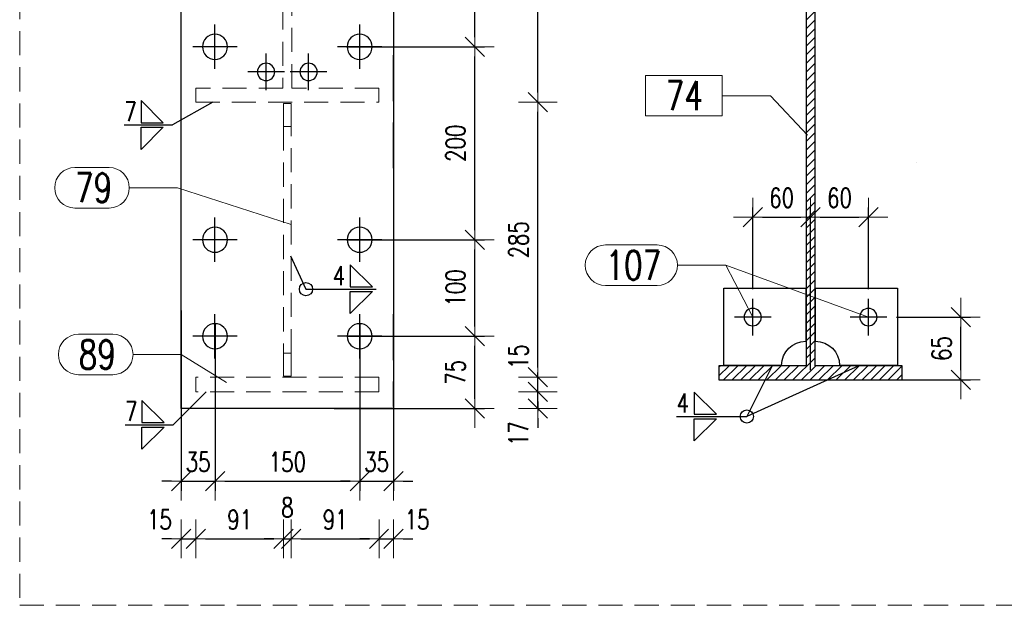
# Model space of a CAD drawing. Header units: millimetres. Extents: x 3536 to 4290, y 11030 to 11491.
# Tile 95 of 102: x 4110 to 4212, y 11176 to 11236. Entities that reach past the tile are written whole.
import ezdxf

# ---------------------------------------------------------------- set-up
doc = ezdxf.new("R2010")
doc.units = ezdxf.units.MM
doc.header["$LTSCALE"] = 10
doc.linetypes.add('HIDDEN', pattern=[0.375, 0.25, -0.125])
doc.linetypes.add('MITTE', pattern=[2, 1.25, -0.25, 0.25, -0.25])
doc.layers.get('Defpoints').update_dxf_attribs({"color": 1})
for name, color, linetype, lineweight in [('PS_DIM', 4, 'Continuous', 13), ('PS_Hatch', 3, 'Continuous', 9), ('PS_Hidden', 2, 'HIDDEN', 9), ('PS_Pos', 1, 'Continuous', 15), ('PS_SOLID', 7, 'Continuous', 30)]:
    doc.layers.add(name, color=color, linetype=linetype, lineweight=lineweight)
doc.layers.add('PS_MID', color=5, linetype='MITTE')
doc.layers.add('PS_WELD', color=1, linetype='Continuous')
doc.styles.add('simplex', font='simplex.shx', dxfattribs={"width": 0.75})
doc.dimstyles.new('1_10_PRZ', dxfattribs={"dimtxt": 2, "dimasz": 1, "dimexe": 2, "dimexo": 5, "dimgap": 1, "dimtad": 1, "dimdec": 0, "dimlfac": 10, "dimtxsty": 'simplex', "dimblk": 'dimznak', "dimcen": 2, "dimse1": 1, "dimse2": 1, "dimclrt": 3, "dimadec": 1, "dimazin": 0, "dimtfac": 1, "dimtdec": 0, "dimtix": 1, "dimtmove": 2, "dimatfit": 3, "dimldrblk": 'dim-grot', "dimfxl": 1, "dimarcsym": 0})
doc.dimstyles.new('1_10_SC', dxfattribs={"dimtxt": 2, "dimasz": 1, "dimexe": 1, "dimexo": 1, "dimgap": 1, "dimtad": 1, "dimdec": 0, "dimlfac": 10, "dimtxsty": 'simplex', "dimblk": 'dimznak', "dimcen": 2, "dimclrd": 256, "dimclre": 256, "dimclrt": 3, "dimadec": 1, "dimazin": 0, "dimtfac": 1, "dimtdec": 0, "dimtix": 1, "dimtmove": 2, "dimatfit": 3, "dimldrblk": 'dim-grot', "dimfxl": 1, "dimarcsym": 0})

# ---------------------------------------------------------------- blocks, each defined once
blk = doc.blocks.new('dimznak')
at = {"color": 0}
for points in [[(0, 2), (0, -2)], [(-2, 0), (2, 0)]]:
    blk.add_lwpolyline(points, dxfattribs=at)
at = {"color": 2}
blk.add_lwpolyline([(1, 1), (-1, -1)], dxfattribs=at)
blk = doc.blocks.new('*D203')
at = {"layer": 'Defpoints', "color": 0, "transparency": 16777216}
for p in [(4126.93, 11207.07), (4130.43, 11205.71), (4130.43, 11188.38)]:
    blk.add_point(p, dxfattribs=at)
at = {"layer": 'PS_DIM', "lineweight": -2, "transparency": 16777216}
for p, q in [((4126.93, 11206.07), (4126.93, 11187.38)), ((4130.43, 11204.71), (4130.43, 11187.38)), ((4125.93, 11188.38), (4124.93, 11188.38)), ((4126.93, 11188.38), (4130.43, 11188.38)), ((4131.43, 11188.38), (4132.43, 11188.38))]:
    blk.add_line(p, q, dxfattribs=at)
blk.add_blockref('dimznak', (4126.93, 11188.38), dxfattribs=at)
at = {"layer": 'PS_DIM', "lineweight": -2, "transparency": 16777216, "rotation": 180}
blk.add_blockref('dimznak', (4130.43, 11188.38), dxfattribs=at)
at = {"layer": 'PS_DIM', "color": 3, "transparency": 16777216, "insert": (4128.68, 11190.38), "char_height": 2, "attachment_point": 5, "style": 'simplex'}
blk.add_mtext('35', dxfattribs=at)
blk = doc.blocks.new('dim-grot')
blk.add_hatch(color=256).paths.add_polyline_path([(0, 0), (-2, 0.5), (-2, -0.5)])
blk.add_lwpolyline([(0, 0), (-2, 0.5), (-2, -0.5), (0, 0)])
blk = doc.blocks.new('*D204')
at = {"layer": 'Defpoints', "color": 0, "transparency": 16777216}
for p in [(4130.43, 11205.71), (4145.43, 11205.71), (4145.43, 11188.38)]:
    blk.add_point(p, dxfattribs=at)
at = {"layer": 'PS_DIM', "lineweight": -2, "transparency": 16777216}
for p, q in [((4130.43, 11204.71), (4130.43, 11187.38)), ((4145.43, 11204.71), (4145.43, 11187.38)), ((4131.43, 11188.38), (4144.43, 11188.38))]:
    blk.add_line(p, q, dxfattribs=at)
at = {"layer": 'PS_DIM', "lineweight": -2, "transparency": 16777216, "rotation": 180}
blk.add_blockref('dimznak', (4130.43, 11188.38), dxfattribs=at)
at = {"layer": 'PS_DIM', "lineweight": -2, "transparency": 16777216}
blk.add_blockref('dimznak', (4145.43, 11188.38), dxfattribs=at)
at = {"layer": 'PS_DIM', "color": 3, "transparency": 16777216, "insert": (4137.93, 11190.38), "char_height": 2, "attachment_point": 5, "style": 'simplex'}
blk.add_mtext('150', dxfattribs=at)
blk = doc.blocks.new('*D205')
at = {"layer": 'Defpoints', "color": 0, "transparency": 16777216}
for p in [(4145.43, 11205.71), (4148.93, 11205.71), (4148.93, 11188.38)]:
    blk.add_point(p, dxfattribs=at)
at = {"layer": 'PS_DIM', "lineweight": -2, "transparency": 16777216}
for p, q in [((4145.43, 11204.71), (4145.43, 11187.38)), ((4148.93, 11204.71), (4148.93, 11187.38)), ((4144.43, 11188.38), (4143.43, 11188.38)), ((4145.43, 11188.38), (4148.93, 11188.38)), ((4149.93, 11188.38), (4150.93, 11188.38))]:
    blk.add_line(p, q, dxfattribs=at)
blk.add_blockref('dimznak', (4145.43, 11188.38), dxfattribs=at)
at = {"layer": 'PS_DIM', "lineweight": -2, "transparency": 16777216, "rotation": 180}
blk.add_blockref('dimznak', (4148.93, 11188.38), dxfattribs=at)
at = {"layer": 'PS_DIM', "color": 3, "transparency": 16777216, "insert": (4147.18, 11190.38), "char_height": 2, "attachment_point": 5, "style": 'simplex'}
blk.add_mtext('35', dxfattribs=at)
blk = doc.blocks.new('*D206')
at = {"layer": 'Defpoints', "color": 0, "transparency": 16777216}
for p in [(4126.93, 11202.48), (4128.43, 11199.16), (4128.43, 11182.4)]:
    blk.add_point(p, dxfattribs=at)
at = {"layer": 'PS_DIM', "color": 0, "lineweight": -2, "transparency": 16777216}
for p, q in [((4125.93, 11182.4), (4124.93, 11182.4)), ((4126.93, 11182.4), (4128.43, 11182.4)), ((4129.43, 11182.4), (4130.43, 11182.4))]:
    blk.add_line(p, q, dxfattribs=at)
blk.add_blockref('dimznak', (4126.93, 11182.4), dxfattribs=at)
at = {"layer": 'PS_DIM', "color": 0, "lineweight": -2, "transparency": 16777216, "rotation": 180}
blk.add_blockref('dimznak', (4128.43, 11182.4), dxfattribs=at)
at = {"layer": 'PS_DIM', "color": 3, "transparency": 16777216, "insert": (4124.67, 11184.4), "char_height": 2, "attachment_point": 5, "style": 'simplex'}
blk.add_mtext('15', dxfattribs=at)
blk = doc.blocks.new('*D207')
at = {"layer": 'Defpoints', "color": 0, "transparency": 16777216}
for p in [(4137.53, 11205.35), (4128.43, 11199.16), (4137.53, 11182.4)]:
    blk.add_point(p, dxfattribs=at)
at = {"layer": 'PS_DIM', "color": 0, "lineweight": -2, "transparency": 16777216}
blk.add_line((4129.43, 11182.4), (4136.53, 11182.4), dxfattribs=at)
at = {"layer": 'PS_DIM', "color": 0, "lineweight": -2, "transparency": 16777216, "rotation": 180}
blk.add_blockref('dimznak', (4128.43, 11182.4), dxfattribs=at)
at = {"layer": 'PS_DIM', "color": 0, "lineweight": -2, "transparency": 16777216}
blk.add_blockref('dimznak', (4137.53, 11182.4), dxfattribs=at)
at = {"layer": 'PS_DIM', "color": 3, "transparency": 16777216, "insert": (4132.98, 11184.4), "char_height": 2, "attachment_point": 5, "style": 'simplex'}
blk.add_mtext('91', dxfattribs=at)
blk = doc.blocks.new('*D208')
at = {"layer": 'Defpoints', "color": 0, "transparency": 16777216}
for p in [(4137.53, 11205.35), (4138.33, 11205.35), (4138.33, 11182.4)]:
    blk.add_point(p, dxfattribs=at)
at = {"layer": 'PS_DIM', "color": 0, "lineweight": -2, "transparency": 16777216}
for p, q in [((4136.53, 11182.4), (4135.53, 11182.4)), ((4137.53, 11182.4), (4138.33, 11182.4)), ((4139.33, 11182.4), (4140.33, 11182.4))]:
    blk.add_line(p, q, dxfattribs=at)
blk.add_blockref('dimznak', (4137.53, 11182.4), dxfattribs=at)
at = {"layer": 'PS_DIM', "color": 0, "lineweight": -2, "transparency": 16777216, "rotation": 180}
blk.add_blockref('dimznak', (4138.33, 11182.4), dxfattribs=at)
at = {"layer": 'PS_DIM', "color": 3, "transparency": 16777216, "insert": (4137.93, 11185.67), "char_height": 2, "attachment_point": 5, "style": 'simplex'}
blk.add_mtext('8', dxfattribs=at)
blk = doc.blocks.new('*D209')
at = {"layer": 'Defpoints', "color": 0, "transparency": 16777216}
for p in [(4138.33, 11205.35), (4147.43, 11199.16), (4147.43, 11182.4)]:
    blk.add_point(p, dxfattribs=at)
at = {"layer": 'PS_DIM', "color": 0, "lineweight": -2, "transparency": 16777216}
blk.add_line((4139.33, 11182.4), (4146.43, 11182.4), dxfattribs=at)
at = {"layer": 'PS_DIM', "color": 0, "lineweight": -2, "transparency": 16777216, "rotation": 180}
blk.add_blockref('dimznak', (4138.33, 11182.4), dxfattribs=at)
at = {"layer": 'PS_DIM', "color": 0, "lineweight": -2, "transparency": 16777216}
blk.add_blockref('dimznak', (4147.43, 11182.4), dxfattribs=at)
at = {"layer": 'PS_DIM', "color": 3, "transparency": 16777216, "insert": (4142.88, 11184.4), "char_height": 2, "attachment_point": 5, "style": 'simplex'}
blk.add_mtext('91', dxfattribs=at)
blk = doc.blocks.new('*D210')
at = {"layer": 'Defpoints', "color": 0, "transparency": 16777216}
for p in [(4148.93, 11201.87, -354.41), (4147.43, 11199.16), (4148.93, 11182.4)]:
    blk.add_point(p, dxfattribs=at)
at = {"layer": 'PS_DIM', "color": 0, "lineweight": -2, "transparency": 16777216}
for p, q in [((4146.43, 11182.4), (4145.43, 11182.4)), ((4147.43, 11182.4), (4148.93, 11182.4)), ((4149.93, 11182.4), (4150.93, 11182.4))]:
    blk.add_line(p, q, dxfattribs=at)
blk.add_blockref('dimznak', (4147.43, 11182.4), dxfattribs=at)
at = {"layer": 'PS_DIM', "color": 0, "lineweight": -2, "transparency": 16777216, "rotation": 180}
blk.add_blockref('dimznak', (4148.93, 11182.4), dxfattribs=at)
at = {"layer": 'PS_DIM', "color": 3, "transparency": 16777216, "insert": (4151.38, 11184.4), "char_height": 2, "attachment_point": 5, "style": 'simplex'}
blk.add_mtext('15', dxfattribs=at)
blk = doc.blocks.new('*D211')
at = {"layer": 'Defpoints', "color": 0, "transparency": 16777216}
for p in [(4143.13, 11203.41), (4157.36, 11203.41), (4141.77, 11195.91)]:
    blk.add_point(p, dxfattribs=at)
at = {"layer": 'PS_DIM', "lineweight": -2, "transparency": 16777216}
for p, q in [((4144.13, 11203.41), (4158.36, 11203.41)), ((4157.36, 11196.91), (4157.36, 11202.41)), ((4142.77, 11195.91), (4158.36, 11195.91))]:
    blk.add_line(p, q, dxfattribs=at)
for p, rotation in [((4157.36, 11203.41), 90), ((4157.36, 11195.91), 270)]:
    blk.add_blockref('dimznak', p, dxfattribs=dict(at, rotation=rotation))
at = {"layer": 'PS_DIM', "color": 3, "transparency": 16777216, "insert": (4155.36, 11199.66), "char_height": 2, "attachment_point": 5, "rotation": 90, "style": 'simplex'}
blk.add_mtext('75', dxfattribs=at)
blk = doc.blocks.new('*D212')
at = {"layer": 'Defpoints', "color": 0, "transparency": 16777216}
for p in [(4143.13, 11213.41), (4157.36, 11213.41), (4143.13, 11203.41)]:
    blk.add_point(p, dxfattribs=at)
at = {"layer": 'PS_DIM', "lineweight": -2, "transparency": 16777216}
for p, q in [((4144.13, 11213.41), (4158.36, 11213.41)), ((4157.36, 11204.41), (4157.36, 11212.41)), ((4144.13, 11203.41), (4158.36, 11203.41))]:
    blk.add_line(p, q, dxfattribs=at)
for p, rotation in [((4157.36, 11213.41), 90), ((4157.36, 11203.41), 270)]:
    blk.add_blockref('dimznak', p, dxfattribs=dict(at, rotation=rotation))
at = {"layer": 'PS_DIM', "color": 3, "transparency": 16777216, "insert": (4155.36, 11208.41), "char_height": 2, "attachment_point": 5, "rotation": 90, "style": 'simplex'}
blk.add_mtext('100', dxfattribs=at)
blk = doc.blocks.new('*D213')
at = {"layer": 'Defpoints', "color": 0, "transparency": 16777216}
for p in [(4143.13, 11233.41), (4157.36, 11233.41), (4143.13, 11213.41)]:
    blk.add_point(p, dxfattribs=at)
at = {"layer": 'PS_DIM', "lineweight": -2, "transparency": 16777216}
for p, q in [((4144.13, 11233.41), (4158.36, 11233.41)), ((4157.36, 11214.41), (4157.36, 11232.41)), ((4144.13, 11213.41), (4158.36, 11213.41))]:
    blk.add_line(p, q, dxfattribs=at)
for p, rotation in [((4157.36, 11233.41), 90), ((4157.36, 11213.41), 270)]:
    blk.add_blockref('dimznak', p, dxfattribs=dict(at, rotation=rotation))
at = {"layer": 'PS_DIM', "color": 3, "transparency": 16777216, "insert": (4155.36, 11223.41), "char_height": 2, "attachment_point": 5, "rotation": 90, "style": 'simplex'}
blk.add_mtext('200', dxfattribs=at)
blk = doc.blocks.new('*D214')
at = {"layer": 'Defpoints', "color": 0, "transparency": 16777216}
for p in [(4143.13, 11253.41), (4157.36, 11253.41), (4143.13, 11233.41)]:
    blk.add_point(p, dxfattribs=at)
at = {"layer": 'PS_DIM', "lineweight": -2, "transparency": 16777216}
for p, q in [((4144.13, 11253.41), (4158.36, 11253.41)), ((4157.36, 11234.41), (4157.36, 11252.41)), ((4144.13, 11233.41), (4158.36, 11233.41))]:
    blk.add_line(p, q, dxfattribs=at)
for p, rotation in [((4157.36, 11253.41), 90), ((4157.36, 11233.41), 270)]:
    blk.add_blockref('dimznak', p, dxfattribs=dict(at, rotation=rotation))
at = {"layer": 'PS_DIM', "color": 3, "transparency": 16777216, "insert": (4155.36, 11243.41), "char_height": 2, "attachment_point": 5, "rotation": 90, "style": 'simplex'}
blk.add_mtext('200', dxfattribs=at)
blk = doc.blocks.new('*D219')
at = {"layer": 'Defpoints', "color": 0, "transparency": 16777216}
for p in [(4142.77, 11197.66), (4163.89, 11197.66), (4142.77, 11195.91)]:
    blk.add_point(p, dxfattribs=at)
at = {"layer": 'PS_DIM', "color": 0, "lineweight": -2, "transparency": 16777216}
for p, q in [((4163.89, 11198.66), (4163.89, 11199.66)), ((4163.89, 11195.91), (4163.89, 11197.66)), ((4163.89, 11194.91), (4163.89, 11193.91))]:
    blk.add_line(p, q, dxfattribs=at)
for p, rotation in [((4163.89, 11197.66), 270), ((4163.89, 11195.91), 90)]:
    blk.add_blockref('dimznak', p, dxfattribs=dict(at, rotation=rotation))
at = {"layer": 'PS_DIM', "color": 3, "transparency": 16777216, "insert": (4161.89, 11193.32), "char_height": 2, "attachment_point": 5, "rotation": 90, "style": 'simplex'}
blk.add_mtext('17', dxfattribs=at)
blk = doc.blocks.new('*D220')
at = {"layer": 'Defpoints', "color": 0, "transparency": 16777216}
for p in [(4143.97, 11199.16), (4163.89, 11199.16), (4142.77, 11197.66)]:
    blk.add_point(p, dxfattribs=at)
at = {"layer": 'PS_DIM', "color": 0, "lineweight": -2, "transparency": 16777216}
for p, q in [((4163.89, 11200.16), (4163.89, 11201.16)), ((4163.89, 11197.66), (4163.89, 11199.16)), ((4163.89, 11196.66), (4163.89, 11195.66))]:
    blk.add_line(p, q, dxfattribs=at)
for p, rotation in [((4163.89, 11199.16), 270), ((4163.89, 11197.66), 90)]:
    blk.add_blockref('dimznak', p, dxfattribs=dict(at, rotation=rotation))
at = {"layer": 'PS_DIM', "color": 3, "transparency": 16777216, "insert": (4161.89, 11201.29), "char_height": 2, "attachment_point": 5, "rotation": 90, "style": 'simplex'}
blk.add_mtext('15', dxfattribs=at)
blk = doc.blocks.new('*D221')
at = {"layer": 'Defpoints', "color": 0, "transparency": 16777216}
for p in [(4143.97, 11227.66), (4163.89, 11227.66), (4143.97, 11199.16)]:
    blk.add_point(p, dxfattribs=at)
at = {"layer": 'PS_DIM', "color": 0, "lineweight": -2, "transparency": 16777216}
blk.add_line((4163.89, 11200.16), (4163.89, 11226.66), dxfattribs=at)
for p, rotation in [((4163.89, 11227.66), 90), ((4163.89, 11199.16), 270)]:
    blk.add_blockref('dimznak', p, dxfattribs=dict(at, rotation=rotation))
at = {"layer": 'PS_DIM', "color": 3, "transparency": 16777216, "insert": (4161.89, 11213.41), "char_height": 2, "attachment_point": 5, "rotation": 90, "style": 'simplex'}
blk.add_mtext('285', dxfattribs=at)
blk = doc.blocks.new('*D222')
at = {"layer": 'Defpoints', "color": 0, "transparency": 16777216}
for p in [(4141.53, 11272.91), (4163.89, 11272.91), (4143.97, 11227.66)]:
    blk.add_point(p, dxfattribs=at)
at = {"layer": 'PS_DIM', "color": 0, "lineweight": -2, "transparency": 16777216}
blk.add_line((4163.89, 11228.66), (4163.89, 11271.91), dxfattribs=at)
for p, rotation in [((4163.89, 11272.91), 90), ((4163.89, 11227.66), 270)]:
    blk.add_blockref('dimznak', p, dxfattribs=dict(at, rotation=rotation))
at = {"layer": 'PS_DIM', "color": 3, "transparency": 16777216, "insert": (4161.89, 11250.28), "char_height": 2, "attachment_point": 5, "rotation": 90, "style": 'simplex'}
blk.add_mtext('453', dxfattribs=at)
blk = doc.blocks.new('*D235')
at = {"layer": 'Defpoints', "color": 0, "transparency": 16777216}
for p in [(4192.17, 11215.75), (4186.17, 11207.29), (4192.17, 11198.89)]:
    blk.add_point(p, dxfattribs=at)
at = {"layer": 'PS_DIM', "lineweight": -2, "transparency": 16777216}
for p, q in [((4186.17, 11208.29), (4186.17, 11216.75)), ((4192.17, 11199.89), (4192.17, 11216.75)), ((4187.17, 11215.75), (4191.17, 11215.75))]:
    blk.add_line(p, q, dxfattribs=at)
at = {"layer": 'PS_DIM', "lineweight": -2, "transparency": 16777216, "rotation": 180}
blk.add_blockref('dimznak', (4186.17, 11215.75), dxfattribs=at)
at = {"layer": 'PS_DIM', "lineweight": -2, "transparency": 16777216}
blk.add_blockref('dimznak', (4192.17, 11215.75), dxfattribs=at)
at = {"layer": 'PS_DIM', "color": 3, "transparency": 16777216, "insert": (4189.17, 11217.75), "char_height": 2, "attachment_point": 5, "style": 'simplex'}
blk.add_mtext('60', dxfattribs=at)
blk = doc.blocks.new('*D236')
at = {"layer": 'Defpoints', "color": 0, "transparency": 16777216}
for p in [(4198.17, 11215.75), (4198.17, 11207.29), (4192.17, 11198.89)]:
    blk.add_point(p, dxfattribs=at)
at = {"layer": 'PS_DIM', "lineweight": -2, "transparency": 16777216}
for p, q in [((4192.17, 11199.89), (4192.17, 11216.75)), ((4198.17, 11208.29), (4198.17, 11216.75)), ((4193.17, 11215.75), (4197.17, 11215.75))]:
    blk.add_line(p, q, dxfattribs=at)
at = {"layer": 'PS_DIM', "lineweight": -2, "transparency": 16777216, "rotation": 180}
blk.add_blockref('dimznak', (4192.17, 11215.75), dxfattribs=at)
at = {"layer": 'PS_DIM', "lineweight": -2, "transparency": 16777216}
blk.add_blockref('dimznak', (4198.17, 11215.75), dxfattribs=at)
at = {"layer": 'PS_DIM', "color": 3, "transparency": 16777216, "insert": (4195.17, 11217.75), "char_height": 2, "attachment_point": 5, "style": 'simplex'}
blk.add_mtext('60', dxfattribs=at)
blk = doc.blocks.new('*D237')
at = {"layer": 'Defpoints', "color": 0, "transparency": 16777216}
for p in [(4200.07, 11205.39), (4207.75, 11205.39), (4198.17, 11198.89)]:
    blk.add_point(p, dxfattribs=at)
at = {"layer": 'PS_DIM', "lineweight": -2, "transparency": 16777216}
for p, q in [((4201.07, 11205.39), (4208.75, 11205.39)), ((4207.75, 11199.89), (4207.75, 11204.39)), ((4199.17, 11198.89), (4208.75, 11198.89))]:
    blk.add_line(p, q, dxfattribs=at)
for p, rotation in [((4207.75, 11205.39), 90), ((4207.75, 11198.89), 270)]:
    blk.add_blockref('dimznak', p, dxfattribs=dict(at, rotation=rotation))
at = {"layer": 'PS_DIM', "color": 3, "transparency": 16777216, "insert": (4205.75, 11202.14), "char_height": 2, "attachment_point": 5, "rotation": 90, "style": 'simplex'}
blk.add_mtext('65', dxfattribs=at)
blk = doc.blocks.new('*X822')
at = {"color": 1}
for p, q in [((4115.91, 11220.9), (4119.44, 11220.9)), ((4121.54, 11218.8), (4126.54, 11218.8)), ((4138.33, 11215), (4126.54, 11218.8)), ((4115.91, 11216.7), (4119.44, 11216.7))]:
    blk.add_line(p, q, dxfattribs=at)
for centre, start, end in [((4115.91, 11218.8), 90, 270), ((4119.44, 11218.8), 270, 90)]:
    blk.add_arc(centre, 2.1, start, end, dxfattribs=at)
at = {"color": 2, "style": 'simplex', "width": 0.75}
blk.add_text('79', height=3, dxfattribs=at).set_placement((4115.91, 11217.3))
blk = doc.blocks.new('*X823')
at = {"color": 1}
for p, q in [((4116.29, 11203.62), (4119.83, 11203.62)), ((4121.93, 11201.52), (4126.93, 11201.52)), ((4131.62, 11198.6), (4126.93, 11201.52)), ((4116.29, 11199.42), (4119.83, 11199.42))]:
    blk.add_line(p, q, dxfattribs=at)
for centre, start, end in [((4116.29, 11201.52), 90, 270), ((4119.83, 11201.52), 270, 90)]:
    blk.add_arc(centre, 2.1, start, end, dxfattribs=at)
at = {"color": 2, "style": 'simplex', "width": 0.75}
blk.add_text('89', height=3, dxfattribs=at).set_placement((4116.29, 11200.02))
blk = doc.blocks.new('*X826')
at = {"color": 1}
for p, q in [((4183.01, 11230.44), (4175.06, 11230.44)), ((4175.06, 11230.44), (4175.06, 11226.24)), ((4183.01, 11226.24), (4183.01, 11230.44)), ((4183.01, 11228.34), (4188.01, 11228.34)), ((4191.85, 11224.24), (4188.01, 11228.34)), ((4175.06, 11226.24), (4183.01, 11226.24))]:
    blk.add_line(p, q, dxfattribs=at)
at = {"color": 30, "style": 'simplex', "width": 0.75}
blk.add_text('74', height=3, dxfattribs=at).set_placement((4177.16, 11226.84))
blk = doc.blocks.new('*X827')
at = {"color": 1}
for p, q in [((4170.91, 11212.87), (4176.27, 11212.87)), ((4178.37, 11210.77), (4183.37, 11210.77)), ((4186.17, 11205.39), (4183.37, 11210.77)), ((4170.91, 11208.67), (4176.27, 11208.67))]:
    blk.add_line(p, q, dxfattribs=at)
for centre, start, end in [((4170.91, 11210.77), 90, 270), ((4176.27, 11210.77), 270, 90)]:
    blk.add_arc(centre, 2.1, start, end, dxfattribs=at)
at = {"color": 2, "style": 'simplex', "width": 0.75}
blk.add_text('107', height=3, dxfattribs=at).set_placement((4170.91, 11209.27))
blk = doc.blocks.new('*X828')
at = {"color": 1}
for p, q in [((4170.91, 11212.87), (4176.27, 11212.87)), ((4178.37, 11210.77), (4183.37, 11210.77)), ((4198.17, 11205.39), (4183.37, 11210.77)), ((4170.91, 11208.67), (4176.27, 11208.67))]:
    blk.add_line(p, q, dxfattribs=at)
for centre, start, end in [((4170.91, 11210.77), 90, 270), ((4176.27, 11210.77), 270, 90)]:
    blk.add_arc(centre, 2.1, start, end, dxfattribs=at)
at = {"color": 2, "style": 'simplex', "width": 0.75}
blk.add_text('107', height=3, dxfattribs=at).set_placement((4170.91, 11209.27))
blk = doc.blocks.new('*X830')
at = {"color": 3}
for p, q in [((4125.06, 11225.54), (4122.76, 11227.84)), ((4122.76, 11227.84), (4122.76, 11225.54)), ((4122.76, 11225.54), (4125.06, 11225.54)), ((4122.76, 11225.08), (4125.06, 11225.08)), ((4125.06, 11225.08), (4122.76, 11222.78)), ((4122.76, 11222.78), (4122.76, 11225.08))]:
    blk.add_line(p, q, dxfattribs=at)
at = {"color": 9}
for p in [(4130.2, 11227.66), (4121.01, 11225.31)]:
    blk.add_line(p, (4126.01, 11225.31), dxfattribs=at)
at = {"color": 2, "style": 'simplex', "width": 0.75}
blk.add_text('7', height=2, dxfattribs=at).set_placement((4121.01, 11225.71))
blk = doc.blocks.new('*X831')
at = {"color": 9}
for p in [(4129.52, 11197.66), (4121.1, 11194.23)]:
    blk.add_line(p, (4126.1, 11194.23), dxfattribs=at)
at = {"color": 3}
for p, q in [((4125.15, 11194.46), (4122.85, 11196.76)), ((4122.85, 11196.76), (4122.85, 11194.46)), ((4122.85, 11194.46), (4125.15, 11194.46)), ((4122.85, 11194), (4125.15, 11194)), ((4125.15, 11194), (4122.85, 11191.7)), ((4122.85, 11191.7), (4122.85, 11194))]:
    blk.add_line(p, q, dxfattribs=at)
at = {"color": 2, "style": 'simplex', "width": 0.75}
blk.add_text('7', height=2, dxfattribs=at).set_placement((4121.1, 11194.63))
blk = doc.blocks.new('*X833')
at = {"color": 9}
for p, q in [((4138.26, 11211.75), (4139.86, 11208.29)), ((4139.86, 11208.29), (4147.14, 11208.29))]:
    blk.add_line(p, q, dxfattribs=at)
at = {"color": 2}
for p, q in [((4146.75, 11208.52), (4144.45, 11210.82)), ((4144.45, 11210.82), (4144.45, 11208.52)), ((4144.45, 11208.52), (4146.75, 11208.52)), ((4144.45, 11208.06), (4146.75, 11208.06)), ((4146.75, 11208.06), (4144.45, 11205.76)), ((4144.45, 11205.76), (4144.45, 11208.06))]:
    blk.add_line(p, q, dxfattribs=at)
at = {"color": 9}
blk.add_circle((4139.86, 11208.29), 0.69, dxfattribs=at)
at = {"color": 3, "style": 'simplex', "width": 0.75}
blk.add_text('4', height=2, dxfattribs=at).set_placement((4142.62, 11208.69))
blk = doc.blocks.new('*X836')
at = {"color": 9}
for p in [(4188.2, 11200.35), (4178.28, 11195.09)]:
    blk.add_line(p, (4185.56, 11195.09), dxfattribs=at)
at = {"color": 2}
for p, q in [((4182.42, 11195.32), (4180.12, 11197.62)), ((4180.12, 11197.62), (4180.12, 11195.32)), ((4180.12, 11195.32), (4182.42, 11195.32)), ((4180.12, 11194.86), (4182.42, 11194.86)), ((4182.42, 11194.86), (4180.12, 11192.56)), ((4180.12, 11192.56), (4180.12, 11194.86))]:
    blk.add_line(p, q, dxfattribs=at)
at = {"color": 9}
blk.add_circle((4185.56, 11195.09), 0.69, dxfattribs=at)
at = {"color": 3, "style": 'simplex', "width": 0.75}
blk.add_text('4', height=2, dxfattribs=at).set_placement((4178.28, 11195.49))
blk = doc.blocks.new('*X837')
at = {"color": 9}
for p in [(4197.16, 11200.35), (4178.28, 11195.09)]:
    blk.add_line(p, (4185.56, 11195.09), dxfattribs=at)
at = {"color": 2}
for p, q in [((4182.42, 11195.32), (4180.12, 11197.62)), ((4180.12, 11197.62), (4180.12, 11195.32)), ((4180.12, 11195.32), (4182.42, 11195.32)), ((4180.12, 11194.86), (4182.42, 11194.86)), ((4182.42, 11194.86), (4180.12, 11192.56)), ((4180.12, 11192.56), (4180.12, 11194.86))]:
    blk.add_line(p, q, dxfattribs=at)
at = {"color": 9}
blk.add_circle((4185.56, 11195.09), 0.69, dxfattribs=at)
at = {"color": 3, "style": 'simplex', "width": 0.75}
blk.add_text('4', height=2, dxfattribs=at).set_placement((4178.28, 11195.49))

msp = doc.modelspace()

# ---------------------------------------------------------------- hatches: boundary and pattern name
at = {"layer": 'PS_Hatch'}
h = msp.add_hatch(dxfattribs=at)
h.set_pattern_fill('ANSI31', color=256, scale=0.2, style=0)
h.set_pattern_definition([(45, (-1220.8889, 2025.82905), (-0.449012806, 0.449012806), [])])
h.paths.add_polyline_path([(4182.671, 11198.892), (4201.671, 11198.892), (4201.671, 11200.352), (4192.641, 11200.352), (4192.641, 11242.432), (4201.671, 11242.432), (4201.671, 11243.892), (4182.671, 11243.892), (4182.671, 11242.432), (4191.701, 11242.432), (4191.701, 11200.352), (4182.671, 11200.352)])

# ---------------------------------------------------------------- linework, layer by layer
at = {"color": 30, "linetype": 'Continuous', "extrusion": (1, -7.32405e-14, 3.33067e-16)}
for p, q in [((4148.925, 11235.332, -15.491), (4148.925, 11233.412, -13.091)), ((4148.925, 11235.332, -7.341), (4148.925, 11233.412, -9.741)), ((4148.925, 11235.332, -15.491), (4148.925, 11233.412, -13.091)), ((4148.925, 11235.332, -7.341), (4148.925, 11233.412, -9.741)), ((4148.925, 11233.412, -13.091), (4148.925, 11231.492, -15.491)), ((4148.925, 11233.412, -9.741), (4148.925, 11231.492, -7.341)), ((4148.925, 11233.412, -15.491), (4148.925, 11233.412, -7.341)), ((4148.925, 11233.412, -13.091), (4148.925, 11231.492, -15.491)), ((4148.925, 11233.412, -9.741), (4148.925, 11231.492, -7.341)), ((4148.925, 11233.412, -15.491), (4148.925, 11233.412, -7.341)), ((4148.925, 11230.371, -359.862), (4148.925, 11232.535, -357.679)), ((4148.925, 11230.371, -359.862), (4148.925, 11232.535, -357.679)), ((4148.925, 11229.946, -363.839), (4148.925, 11231.601, -366.429)), ((4148.925, 11229.946, -363.839), (4148.925, 11231.601, -366.429)), ((4148.925, 11230.626, -357.475), (4148.925, 11229.692, -366.225)), ((4148.925, 11230.626, -357.475), (4148.925, 11229.692, -366.225)), ((4148.925, 11228.716, -357.271), (4148.925, 11230.371, -359.862)), ((4148.925, 11228.716, -357.271), (4148.925, 11230.371, -359.862)), ((4148.925, 11227.783, -366.022), (4148.925, 11229.946, -363.839)), ((4148.925, 11227.783, -366.022), (4148.925, 11229.946, -363.839)), ((4148.925, 11223.41, -359.119), (4148.925, 11225.574, -356.936)), ((4148.925, 11223.41, -359.119), (4148.925, 11225.574, -356.936)), ((4148.925, 11222.986, -363.096), (4148.925, 11224.64, -365.686)), ((4148.925, 11222.986, -363.096), (4148.925, 11224.64, -365.686)), ((4148.925, 11223.665, -356.732), (4148.925, 11222.731, -365.482)), ((4148.925, 11223.665, -356.732), (4148.925, 11222.731, -365.482)), ((4148.925, 11221.756, -356.528), (4148.925, 11223.41, -359.119)), ((4148.925, 11221.756, -356.528), (4148.925, 11223.41, -359.119)), ((4148.925, 11220.822, -365.279), (4148.925, 11222.986, -363.096)), ((4148.925, 11220.822, -365.279), (4148.925, 11222.986, -363.096)), ((4148.925, 11215.332, -15.491), (4148.925, 11213.412, -13.091)), ((4148.925, 11215.332, -7.341), (4148.925, 11213.412, -9.741)), ((4148.925, 11215.332, -15.491), (4148.925, 11213.412, -13.091)), ((4148.925, 11215.332, -7.341), (4148.925, 11213.412, -9.741)), ((4148.925, 11213.412, -13.091), (4148.925, 11211.492, -15.491)), ((4148.925, 11213.412, -9.741), (4148.925, 11211.492, -7.341)), ((4148.925, 11213.412, -15.491), (4148.925, 11213.412, -7.341)), ((4148.925, 11213.412, -13.091), (4148.925, 11211.492, -15.491)), ((4148.925, 11213.412, -9.741), (4148.925, 11211.492, -7.341)), ((4148.925, 11213.412, -15.491), (4148.925, 11213.412, -7.341)), ((4148.925, 11203.523, -356.996), (4148.925, 11205.687, -354.813)), ((4148.925, 11203.523, -356.996), (4148.925, 11205.687, -354.813)), ((4148.925, 11205.332, -15.491), (4148.925, 11203.412, -13.091)), ((4148.925, 11205.332, -7.341), (4148.925, 11203.412, -9.741)), ((4148.925, 11205.332, -15.491), (4148.925, 11203.412, -13.091)), ((4148.925, 11205.332, -7.341), (4148.925, 11203.412, -9.741)), ((4148.925, 11203.099, -360.974), (4148.925, 11204.753, -363.564)), ((4148.925, 11203.099, -360.974), (4148.925, 11204.753, -363.564)), ((4148.925, 11203.778, -354.61), (4148.925, 11202.844, -363.36)), ((4148.925, 11203.778, -354.61), (4148.925, 11202.844, -363.36)), ((4148.925, 11201.869, -354.406), (4148.925, 11203.523, -356.996)), ((4148.925, 11201.869, -354.406), (4148.925, 11203.523, -356.996)), ((4148.925, 11203.412, -13.091), (4148.925, 11201.492, -15.491)), ((4148.925, 11203.412, -9.741), (4148.925, 11201.492, -7.341)), ((4148.925, 11203.412, -15.491), (4148.925, 11203.412, -7.341)), ((4148.925, 11203.412, -13.091), (4148.925, 11201.492, -15.491)), ((4148.925, 11203.412, -9.741), (4148.925, 11201.492, -7.341)), ((4148.925, 11203.412, -15.491), (4148.925, 11203.412, -7.341)), ((4148.925, 11200.935, -363.156), (4148.925, 11203.099, -360.974)), ((4148.925, 11200.935, -363.156), (4148.925, 11203.099, -360.974)), ((4148.925, 11196.563, -356.253), (4148.925, 11198.727, -354.071)), ((4148.925, 11196.563, -356.253), (4148.925, 11198.727, -354.071)), ((4148.925, 11196.138, -360.231), (4148.925, 11197.793, -362.821)), ((4148.925, 11196.138, -360.231), (4148.925, 11197.793, -362.821)), ((4148.925, 11196.818, -353.867), (4148.925, 11195.884, -362.617)), ((4148.925, 11196.818, -353.867), (4148.925, 11195.884, -362.617))]:
    msp.add_line(p, q, dxfattribs=at)
at = {"layer": 'PS_Hidden', "color": 2, "linetype": 'HIDDEN', "extrusion": (1, -7.32405e-14, 3.33067e-16)}
for p, q in [((4137.455, 11271.444), (4137.455, 11229.125)), ((4138.395, 11229.125), (4138.395, 11271.444)), ((4128.425, 11229.125), (4128.425, 11227.657)), ((4137.455, 11229.125), (4128.425, 11229.125)), ((4147.425, 11229.125), (4138.395, 11229.125)), ((4147.425, 11227.657), (4147.425, 11229.125)), ((4128.425, 11227.657), (4147.425, 11227.657)), ((4137.525, 11225.157), (4137.525, 11227.53)), ((4137.525, 11227.53), (4138.325, 11227.53)), ((4138.325, 11227.53), (4138.325, 11225.157)), ((4137.525, 11225.157), (4137.525, 11201.657)), ((4138.325, 11225.157), (4137.525, 11225.157)), ((4138.325, 11201.657), (4138.325, 11225.157)), ((4137.525, 11199.268), (4137.525, 11201.657)), ((4137.525, 11201.657), (4138.325, 11201.657)), ((4138.325, 11201.657), (4138.325, 11199.268)), ((4147.425, 11199.157), (4128.425, 11199.157)), ((4128.425, 11197.657), (4128.425, 11199.157)), ((4138.325, 11199.268), (4137.525, 11199.268)), ((4147.425, 11197.657), (4147.425, 11199.157)), ((4147.425, 11197.657), (4128.425, 11197.657))]:
    msp.add_line(p, q, dxfattribs=at)
at = {"layer": 'PS_Hidden', "color": 2, "linetype": 'HIDDEN'}
msp.add_lwpolyline([(4274.48, 11302.537), (4110.179, 11302.537), (4110.179, 11175.52), (4274.48, 11175.52)], close=True, dxfattribs=at)
at = {"layer": 'PS_MID', "color": 5, "linetype": 'MITTE', "extrusion": (1, -7.32405e-14, 3.33067e-16)}
for p, q in [((4130.425, 11231.112), (4130.425, 11235.712)), ((4145.425, 11231.112), (4145.425, 11235.712)), ((4132.725, 11233.412), (4128.125, 11233.412)), ((4135.725, 11228.912), (4135.725, 11232.712)), ((4140.125, 11228.912), (4140.125, 11232.712)), ((4147.725, 11233.412), (4143.125, 11233.412)), ((4137.625, 11230.812), (4133.825, 11230.812)), ((4142.025, 11230.812), (4138.225, 11230.812)), ((4130.425, 11211.112), (4130.425, 11215.712)), ((4145.425, 11211.112), (4145.425, 11215.712)), ((4132.725, 11213.412), (4128.125, 11213.412)), ((4147.725, 11213.412), (4143.125, 11213.412)), ((4130.425, 11201.112), (4130.425, 11205.712)), ((4145.425, 11201.112), (4145.425, 11205.712)), ((4132.725, 11203.412), (4128.125, 11203.412)), ((4147.725, 11203.412), (4143.125, 11203.412))]:
    msp.add_line(p, q, dxfattribs=at)
at = {"layer": 'PS_MID', "color": 5, "linetype": 'MITTE', "extrusion": (1, 0, 2.22045e-16)}
for p, q in [((4203.171, 11221.392, 0.02), (4203.171, 11221.392, -28.455)), ((4186.171, 11203.492), (4186.171, 11207.292)), ((4198.171, 11203.492), (4198.171, 11207.292)), ((4188.071, 11205.392), (4184.271, 11205.392)), ((4200.071, 11205.392), (4196.271, 11205.392))]:
    msp.add_line(p, q, dxfattribs=at)
at = {"layer": 'PS_SOLID', "color": 7, "linetype": 'Continuous', "extrusion": (1, -7.32405e-14, 3.33067e-16)}
for p, q in [((4126.925, 11195.912), (4126.925, 11279.912)), ((4148.925, 11279.912), (4148.925, 11195.912)), ((4148.925, 11195.912), (4126.925, 11195.912))]:
    msp.add_line(p, q, dxfattribs=at)
at = {"layer": 'PS_SOLID', "color": 7, "linetype": 'Continuous', "extrusion": (1, 0, 2.22045e-16)}
for p, q in [((4191.701, 11242.432), (4191.701, 11200.352)), ((4192.641, 11200.352), (4192.641, 11242.432)), ((4183.171, 11208.392), (4191.671, 11208.392)), ((4183.171, 11200.392), (4183.171, 11208.392)), ((4191.671, 11208.392), (4191.671, 11202.892)), ((4192.671, 11208.392), (4201.171, 11208.392)), ((4192.671, 11202.892), (4192.671, 11208.392)), ((4201.171, 11208.392), (4201.171, 11200.392)), ((4182.671, 11200.352), (4182.671, 11198.892)), ((4191.701, 11200.352), (4182.671, 11200.352)), ((4189.171, 11200.392), (4183.171, 11200.392)), ((4201.671, 11200.352), (4192.641, 11200.352)), ((4201.171, 11200.392), (4195.171, 11200.392)), ((4201.671, 11198.892), (4201.671, 11200.352)), ((4182.671, 11198.892), (4201.671, 11198.892))]:
    msp.add_line(p, q, dxfattribs=at)
at = {"layer": 'PS_SOLID', "color": 7, "linetype": 'Continuous', "extrusion": (3.33971e-16, 3.83054e-16, -1)}
for centre in [(-4130.425, 11233.412), (-4145.425, 11233.412), (-4130.425, 11213.412), (-4145.425, 11213.412), (-4130.425, 11203.412), (-4145.425, 11203.412)]:
    msp.add_circle(centre, 1.3, dxfattribs=at)
at = {"layer": 'PS_SOLID', "color": 7, "linetype": 'Continuous', "extrusion": (3.34223e-16, 3.69071e-16, -1)}
for centre in [(-4135.725, 11230.812), (-4140.125, 11230.812)]:
    msp.add_circle(centre, 0.9, dxfattribs=at)
at = {"layer": 'PS_SOLID', "color": 7, "linetype": 'Continuous', "extrusion": (2.22045e-16, -1.83697e-16, -1)}
for centre in [(-4186.171, 11205.392), (-4198.171, 11205.392)]:
    msp.add_circle(centre, 0.9, dxfattribs=at)
for centre, start, end in [((-4191.671, 11200.392), 0, 90), ((-4192.671, 11200.392), 90, 180)]:
    msp.add_arc(centre, 2.5, start, end, dxfattribs=at)

# ---------------------------------------------------------------- block references
at = {"layer": 'PS_Pos'}
for name in ['*X826', '*X822', '*X827', '*X828', '*X823']:
    msp.add_blockref(name, (0, 0), dxfattribs=at)
at = {"layer": 'PS_WELD'}
for name in ['*X830', '*X833', '*X836', '*X837', '*X831']:
    msp.add_blockref(name, (0, 0), dxfattribs=at)

# ---------------------------------------------------------------- dimensions: what is measured, and where the dimension line sits
at = {"layer": 'PS_DIM'}
for base, p1, p2, dimstyle, picture, middle in [((4163.894, 11272.912), (4143.969, 11227.657), (4141.533, 11272.912), '1_10_PRZ', '*D222', (4161.894, 11250.284)), ((4157.364, 11253.412), (4143.125, 11233.412), (4143.125, 11253.412), '1_10_SC', '*D214', (4155.364, 11243.412)), ((4157.364, 11233.412), (4143.125, 11213.412), (4143.125, 11233.412), '1_10_SC', '*D213', (4155.364, 11223.412)), ((4163.894, 11227.657), (4143.969, 11199.157), (4143.969, 11227.657), '1_10_PRZ', '*D221', (4161.894, 11213.407)), ((4157.364, 11213.412), (4143.125, 11203.412), (4143.125, 11213.412), '1_10_SC', '*D212', (4155.364, 11208.412)), ((4207.747, 11205.392), (4198.171, 11198.892), (4200.071, 11205.392), '1_10_SC', '*D237', (4205.747, 11202.142)), ((4157.364, 11203.412), (4141.775, 11195.912), (4143.125, 11203.412), '1_10_SC', '*D211', (4155.364, 11199.662))]:
    dim = msp.add_linear_dim(base=base, p1=p1, p2=p2, angle=90, dimstyle=dimstyle, dxfattribs=at)
    dim.commit()
    dim.dimension.update_dxf_attribs({"geometry": picture, "text_midpoint": middle})
for base, p1, p2, dimstyle, picture, middle in [((4192.171, 11215.748), (4186.171, 11207.292), (4192.171, 11198.892), '1_10_SC', '*D235', (4189.171, 11217.748)), ((4198.171, 11215.748), (4192.171, 11198.892), (4198.171, 11207.292), '1_10_SC', '*D236', (4195.171, 11217.748)), ((4130.425, 11188.377), (4126.925, 11207.066), (4130.425, 11205.712), '1_10_SC', '*D203', (4128.675, 11190.377)), ((4137.525, 11182.396), (4128.425, 11199.157), (4137.525, 11205.347), '1_10_PRZ', '*D207', (4132.975, 11184.396)), ((4145.425, 11188.377), (4130.425, 11205.712), (4145.425, 11205.712), '1_10_SC', '*D204', (4137.925, 11190.377)), ((4147.425, 11182.396), (4138.325, 11205.347), (4147.425, 11199.157), '1_10_PRZ', '*D209', (4142.875, 11184.396)), ((4148.925, 11188.377), (4145.425, 11205.712), (4148.925, 11205.712), '1_10_SC', '*D205', (4147.175, 11190.377))]:
    dim = msp.add_linear_dim(base=base, p1=p1, p2=p2, dimstyle=dimstyle, dxfattribs=at)
    dim.commit()
    dim.dimension.update_dxf_attribs({"geometry": picture, "text_midpoint": middle})
for base, p1, p2, picture, middle in [((4138.325, 11182.396), (4137.525, 11205.347), (4138.325, 11205.347), '*D208', (4137.925, 11185.671)), ((4128.425, 11182.396), (4126.925, 11202.478), (4128.425, 11199.157), '*D206', (4124.67, 11184.396)), ((4148.925, 11182.396), (4147.425, 11199.157), (4148.925, 11201.869, -354.406), '*D210', (4151.384, 11184.396))]:
    dim = msp.add_linear_dim(base=base, p1=p1, p2=p2, dimstyle='1_10_PRZ', dxfattribs=at)
    dim.commit()
    dim.dimension.update_dxf_attribs({"geometry": picture, "text_midpoint": middle, "dimtype": 128})
for base, p1, p2, picture, middle in [((4163.894, 11199.157), (4142.775, 11197.657), (4143.969, 11199.157), '*D220', (4161.894, 11201.286)), ((4163.894, 11197.657), (4142.775, 11195.912), (4142.775, 11197.657), '*D219', (4161.894, 11193.315))]:
    dim = msp.add_linear_dim(base=base, p1=p1, p2=p2, angle=90, dimstyle='1_10_PRZ', dxfattribs=at)
    dim.commit()
    dim.dimension.update_dxf_attribs({"geometry": picture, "text_midpoint": middle, "dimtype": 128})

doc.saveas('drawing.dxf')
